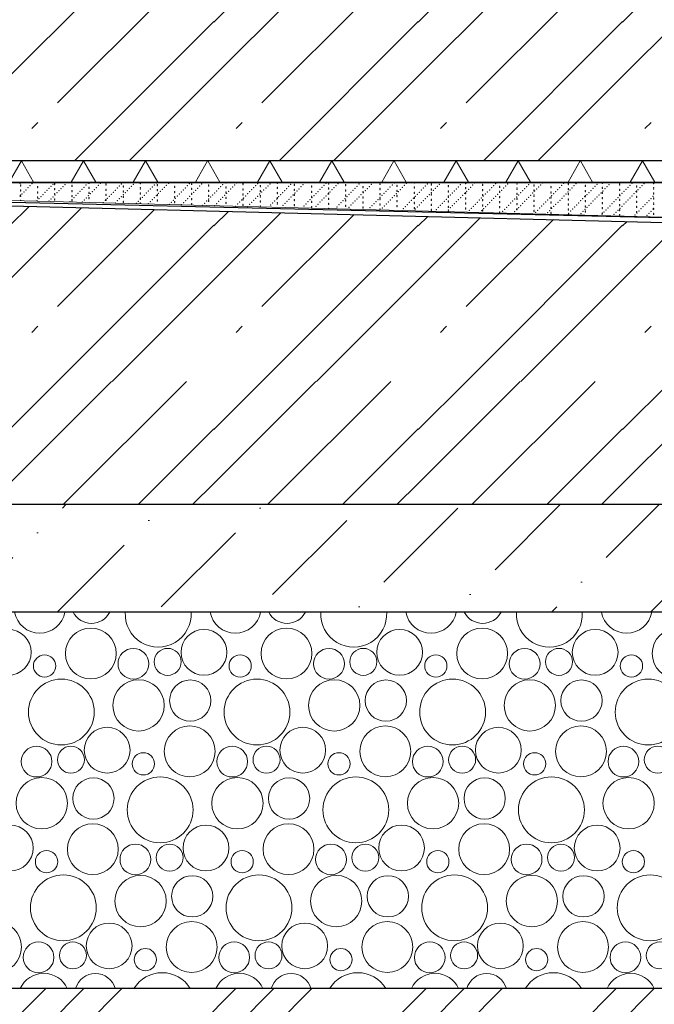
# Model space of a CAD drawing. Header units: millimetres. Extents: x -543656 to -529918, y -2500 to 6290.
# Tile 6 of 58: x -539027 to -538437, y -484 to 431. Entities that reach past the tile are written whole.
import ezdxf

# ---------------------------------------------------------------- set-up
doc = ezdxf.new("R2010")
doc.units = ezdxf.units.MM
doc.header["$MEASUREMENT"] = 0
doc.linetypes.add('Wipeout_Contour', pattern=[1000, 0, -1000])
for name, color, linetype in [('2 - KÓTA NS.2D', 7, 'Continuous'), ('2 - ČÁRA HLAVNÍ.2D', 7, 'Continuous'), ('3 - TERÉN NEZPEVNĚNÝ.3D', 7, 'Continuous'), ('3 - ZÁKLADOVÉ DESKY.3D', 7, 'Continuous'), ('4 - PODLAHY.3D', 7, 'Continuous'), ('Konstrukce – Dělicí čáry vrstev', 7, 'Continuous'), ('Nové_4 - ZDIVO - STĚNY NOSNÉ.3D', 7, 'Continuous'), ('Nové_Výplně - Povrchové', 7, 'Continuous'), ('Výplně - Povrchové', 7, 'Continuous'), ('Výplně – Řezové', 7, 'Continuous')]:
    doc.layers.add(name, color=color, linetype=linetype)
doc.styles.add('GENEROVANÝ_STYL_1', font='Arial.ttf')
doc.linetypes.add('ČÁRA HYDROIZOLACE', pattern='A,0,[2,B ŘEZ B-B´1.Shx,S=3.968254,R=0,X=0,Y=0.0125],-500,0', length=500)
doc.dimstyles.new('GENEROVANÝ_STYL__1', dxfattribs={"dimtxt": 100, "dimasz": 85.5, "dimexe": 0.18, "dimexo": 450, "dimgap": 0, "dimtad": 1, "dimdec": 0, "dimzin": 0, "dimdsep": 46, "dimtxsty": 'GENEROVANÝ_STYL_1', "dimblk": 'ARROWHEAD_6', "dimblk1": 'ARROWHEAD_6', "dimblk2": 'ARROWHEAD_6', "dimcen": 0.09, "dimclrd": 256, "dimclre": 256, "dimclrt": 256, "dimazin": 0, "dimtfac": 1, "dimtdec": 4, "dimtmove": 0, "dimatfit": 3, "dimfxl": 1, "dimtolj": 1, "dimtzin": 0, "dimarcsym": 0})

# ---------------------------------------------------------------- blocks, each defined once
blk = doc.blocks.new('Řez_1', base_point=(-1697940.48, 0))
at = {"color": 254, "linetype": 'Wipeout_Contour', "lineweight": 0, "ltscale": 2684131.923473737}
blk.add_wipeout([(-539644.22, 279.51), (-534954.19, 279.51), (-534944.22, 279.76), (-534944.22, 280.26), (-539644.22, 280.26)], dxfattribs=at).dxf.layer = 'Nové_Výplně - Povrchové'
blk = doc.blocks.new('Řez_2', base_point=(-1697940.48, 0))
at = {"layer": 'Výplně – Řezové', "linetype": 'Continuous', "lineweight": 0, "true_color": 0x000000}
h = blk.add_hatch(dxfattribs=at)
h.set_pattern_fill('TERÉN___PŮVODNÍ', color=18, style=0, pattern_type=2)
h.set_pattern_definition([(45, (-1697940.48, 0), (-88.388348, 88.388348), []), (45, (-1697958.16, 17.68), (-88.388348, 88.388348), []), (45, (-1697975.84, 35.36), (-88.388348, 88.388348), [])])
h.paths.add_polyline_path([(-540544.22, -400), (-542997.71, -400), (-542997.71, -2500), (-531139.61, -2500), (-531139.61, -200), (-532544.22, -200), (-532544.22, -1200), (-533044.22, -1200), (-533044.22, -240), (-534043.03, -240), (-534043.03, -600), (-534643.03, -600), (-534643.03, 0), (-534644.22, 0), (-534644.22, -1060), (-535044.22, -1060), (-535044.22, -469.74), (-539694.22, -469.74), (-539694.22, -1060), (-540544.22, -1060)])
blk = doc.blocks.new('*X4', base_point=(-1697940.48, 0))
at = {"layer": 'Výplně – Řezové', "color": 7, "linetype": 'Continuous', "lineweight": 0}
for p, q in [((-539036.29, 378.83), (-538941.59, 473.53)), ((-538991.62, 353.8), (-538871.89, 473.53)), ((-538846.29, 428.83), (-538801.59, 473.53)), ((-538846.29, 378.83), (-538751.59, 473.53)), ((-538801.62, 353.8), (-538681.89, 473.53)), ((-538656.29, 428.83), (-538611.59, 473.53)), ((-538656.29, 378.83), (-538561.59, 473.53)), ((-538611.62, 353.8), (-538491.89, 473.53)), ((-538466.29, 428.83), (-538421.59, 473.53)), ((-538466.29, 378.83), (-538371.59, 473.53)), ((-538975.72, 300), (-538846.29, 429.43)), ((-538785.72, 300), (-538656.29, 429.43)), ((-538595.72, 300), (-538466.29, 429.43)), ((-538925.12, 300), (-538846.29, 378.83)), ((-538735.12, 300), (-538656.29, 378.83)), ((-538545.12, 300), (-538466.29, 378.83)), ((-539015.54, 329.88), (-539009.91, 335.51)), ((-538825.54, 329.88), (-538819.91, 335.51)), ((-538635.54, 329.88), (-538629.91, 335.51)), ((-538445.54, 329.88), (-538439.91, 335.51))]:
    blk.add_line(p, q, dxfattribs=at)
blk = doc.blocks.new('Řez_3', base_point=(-1697940.48, 0))
at = {"layer": 'Výplně – Řezové', "linetype": 'Continuous', "lineweight": 0, "true_color": 0x000000}
h = blk.add_hatch(dxfattribs=at)
h.set_pattern_fill('IZOLACE_TEPELNÁ_TUHÁ', color=18, style=0, pattern_type=2)
h.set_pattern_definition([(60, (-1697940.485, 0), (-43.3012702, 25), []), (120, (-1697940.485, 0), (43.3012702, 25), [])])
h.paths.add_polyline_path([(-534944.22, 300), (-539644.22, 300), (-539644.22, 280.26), (-534944.22, 280.26)])
at = {"layer": '3 - ZÁKLADOVÉ DESKY.3D', "color": 7, "linetype": 'Continuous', "lineweight": 0}
blk.add_line((-534944.22, 280.26), (-539644.22, 280.26), dxfattribs=at)
at = {"layer": 'Konstrukce – Dělicí čáry vrstev', "color": 7, "linetype": 'Continuous', "lineweight": 30}
blk.add_line((-534944.22, 300), (-539644.22, 300), dxfattribs=at)
at = {"layer": '3 - ZÁKLADOVÉ DESKY.3D', "lineweight": 0}
blk.add_blockref('*X4', (-1697940.48, 0), dxfattribs=at)
blk = doc.blocks.new('*X92', base_point=(-1697940.48, 0))
at = {"layer": 'Výplně – Řezové', "color": 7, "linetype": 'Continuous', "lineweight": 0}
for centre, radius in [((-539037.38, -157.06), 21.28), ((-538960.64, -158.15), 23.65), ((-538855.53, -157.06), 21.28), ((-538778.79, -158.15), 23.65), ((-538673.67, -157.06), 21.28), ((-538596.93, -158.15), 23.65), ((-538491.82, -157.06), 21.28), ((-538415.08, -158.15), 23.65), ((-538921.13, -167.7), 14.29), ((-538889.21, -165.93), 12.54), ((-538739.27, -167.7), 14.29), ((-538707.36, -165.93), 12.54), ((-538557.42, -167.7), 14.29), ((-538525.51, -165.93), 12.54), ((-539003.69, -169.77), 10.34), ((-538821.84, -169.77), 10.34), ((-538639.99, -169.77), 10.34), ((-538458.13, -169.77), 10.34), ((-538988.08, -212.6), 30.61), ((-538916.3, -206.37), 23.85), ((-538868.28, -201.96), 19.18), ((-538806.22, -212.6), 30.61), ((-538734.44, -206.37), 23.85), ((-538686.43, -201.96), 19.18), ((-538624.37, -212.6), 30.61), ((-538552.59, -206.37), 23.85), ((-538504.57, -201.96), 19.18), ((-538442.52, -212.6), 30.61), ((-538945.53, -248.06), 21.28), ((-538868.79, -249.15), 23.65), ((-538763.67, -248.06), 21.28), ((-538686.93, -249.15), 23.65), ((-538581.82, -248.06), 21.28), ((-538505.08, -249.15), 23.65), ((-539011.13, -258.7), 14.29), ((-538979.21, -256.93), 12.54), ((-538829.27, -258.7), 14.29), ((-538797.36, -256.93), 12.54), ((-538647.42, -258.7), 14.29), ((-538615.51, -256.93), 12.54), ((-538465.57, -258.7), 14.29), ((-538433.65, -256.93), 12.54), ((-538911.84, -260.77), 10.34), ((-538729.99, -260.77), 10.34), ((-538548.13, -260.77), 10.34), ((-539006.3, -297.37), 23.85), ((-538958.28, -292.96), 19.18), ((-538896.22, -303.6), 30.61), ((-538824.44, -297.37), 23.85), ((-538776.43, -292.96), 19.18), ((-538714.37, -303.6), 30.61), ((-538642.59, -297.37), 23.85), ((-538594.57, -292.96), 19.18), ((-538532.52, -303.6), 30.61), ((-538460.73, -297.37), 23.85), ((-539035.53, -339.06), 21.28), ((-538958.79, -340.14), 23.65), ((-538853.67, -339.06), 21.28), ((-538776.93, -340.14), 23.65), ((-538671.82, -339.06), 21.28), ((-538595.08, -340.14), 23.65), ((-538489.97, -339.06), 21.28), ((-538919.27, -349.7), 14.29), ((-538887.36, -347.93), 12.54), ((-538737.42, -349.7), 14.29), ((-538705.51, -347.93), 12.54), ((-538555.57, -349.7), 14.29), ((-538523.65, -347.93), 12.54), ((-539001.84, -351.77), 10.34), ((-538819.99, -351.77), 10.34), ((-538638.13, -351.77), 10.34), ((-538456.28, -351.77), 10.34), ((-538986.22, -394.6), 30.61), ((-538914.44, -388.37), 23.85), ((-538866.43, -383.96), 19.18), ((-538804.37, -394.6), 30.61), ((-538732.59, -388.37), 23.85), ((-538684.57, -383.96), 19.18), ((-538622.52, -394.6), 30.61), ((-538550.73, -388.37), 23.85), ((-538502.72, -383.96), 19.18), ((-538440.66, -394.6), 30.61), ((-539048.79, -431.14), 23.65), ((-538943.67, -430.06), 21.28), ((-538866.93, -431.14), 23.65), ((-538761.82, -430.06), 21.28), ((-538685.08, -431.14), 23.65), ((-538579.97, -430.06), 21.28), ((-538503.23, -431.14), 23.65), ((-539009.27, -440.7), 14.29), ((-538977.36, -438.92), 12.54), ((-538827.42, -440.7), 14.29), ((-538795.51, -438.92), 12.54), ((-538645.57, -440.7), 14.29), ((-538613.65, -438.92), 12.54), ((-538463.71, -440.7), 14.29), ((-538431.8, -438.92), 12.54), ((-538909.99, -442.77), 10.34), ((-538728.13, -442.77), 10.34), ((-538546.28, -442.77), 10.34)]:
    blk.add_circle(centre, radius, dxfattribs=at)
for centre, radius, start, end in [((-539008.15, -115.38), 23.85, 190.55311, 349.44689), ((-538960.13, -110.97), 19.18, 207.23914, 332.76086), ((-538898.08, -121.6), 30.61, 176.51564, 3.48436), ((-538826.3, -115.38), 23.85, 190.55311, 349.44689), ((-538778.28, -110.97), 19.18, 207.23914, 332.76086), ((-538716.22, -121.6), 30.61, 176.51564, 3.48436), ((-538644.44, -115.38), 23.85, 190.55311, 349.44689), ((-538596.43, -110.97), 19.18, 207.23914, 332.76086), ((-538534.37, -121.6), 30.61, 176.51564, 3.48436), ((-538462.59, -115.38), 23.85, 190.55311, 349.44689), ((-539004.44, -479.37), 23.85, 23.79487, 156.20513), ((-538956.43, -474.96), 19.18, 15.77816, 164.22184), ((-538894.37, -485.6), 30.61, 31.1948, 148.8052), ((-538822.59, -479.37), 23.85, 23.79487, 156.20513), ((-538774.57, -474.96), 19.18, 15.77816, 164.22184), ((-538712.52, -485.6), 30.61, 31.1948, 148.8052), ((-538640.73, -479.37), 23.85, 23.79487, 156.20513), ((-538592.72, -474.96), 19.18, 15.77816, 164.22184), ((-538530.66, -485.6), 30.61, 31.1948, 148.8052), ((-538458.88, -479.37), 23.85, 23.79487, 156.20513)]:
    blk.add_arc(centre, radius, start, end, dxfattribs=at)
blk = doc.blocks.new('*X93', base_point=(-1697940.48, 0))
at = {"layer": 'Výplně – Řezové', "color": 7, "linetype": 'Continuous', "lineweight": 0}
for p, q in [((-539036.29, 239.43), (-539018.08, 257.64)), ((-539036.29, 189.43), (-538969.31, 256.41)), ((-538991.62, 164.4), (-538901.34, 254.69)), ((-538846.29, 239.43), (-538832.77, 252.95)), ((-538846.29, 189.43), (-538784.01, 251.72)), ((-538801.62, 164.4), (-538716.03, 250)), ((-538656.29, 239.43), (-538647.46, 248.26)), ((-538991.59, 94.73), (-538846.29, 240.03)), ((-538801.59, 94.73), (-538656.29, 240.03)), ((-538656.29, 189.43), (-538598.7, 247.03)), ((-538611.62, 164.4), (-538530.72, 245.3)), ((-538611.59, 94.73), (-538466.29, 240.03)), ((-538466.29, 239.43), (-538462.15, 243.57)), ((-538466.29, 189.43), (-538413.39, 242.33)), ((-538940.99, 94.73), (-538846.29, 189.43)), ((-538750.99, 94.73), (-538656.29, 189.43)), ((-538560.99, 94.73), (-538466.29, 189.43)), ((-539015.54, 140.48), (-539009.91, 146.11)), ((-538825.54, 140.48), (-538819.91, 146.11)), ((-538635.54, 140.48), (-538629.91, 146.11)), ((-538445.54, 140.48), (-538439.91, 146.11)), ((-539036.29, 50.03), (-538991.59, 94.73)), ((-539036.29, 0.03), (-538941.59, 94.73)), ((-538986.37, -19.74), (-538871.89, 94.73)), ((-538846.29, 50.03), (-538801.59, 94.73)), ((-538846.29, 0.03), (-538751.59, 94.73)), ((-538796.37, -19.74), (-538681.89, 94.73)), ((-538656.29, 50.03), (-538611.59, 94.73)), ((-538656.29, 0.03), (-538561.59, 94.73)), ((-538606.37, -19.74), (-538491.89, 94.73)), ((-538466.29, 50.03), (-538421.59, 94.73)), ((-538466.29, 0.03), (-538371.59, 94.73)), ((-538916.67, -19.74), (-538846.29, 50.63)), ((-538726.67, -19.74), (-538656.29, 50.63)), ((-538536.67, -19.74), (-538466.29, 50.63)), ((-538866.07, -19.74), (-538846.29, 0.03)), ((-538676.07, -19.74), (-538656.29, 0.03)), ((-538486.07, -19.74), (-538466.29, 0.03))]:
    blk.add_line(p, q, dxfattribs=at)
blk = doc.blocks.new('Řez_60', base_point=(-1697940.48, 0))
at = {"layer": 'Výplně – Řezové', "linetype": 'Continuous', "lineweight": 0, "true_color": 0x000000}
h = blk.add_hatch(dxfattribs=at)
h.set_pattern_fill('BETON_PROSTÝ__16_20', color=18, style=0, pattern_type=2)
h.set_pattern_definition([(45, (-1697940.48, 0), (-91.923878, 91.923878), [97.499996, -32.499999, 0, -32.499999]), (45, (-1697929, 103.41), (-91.923878, 91.923878), [97.499996, -32.499999, 0, -32.499999])])
h.paths.add_polyline_path([(-539694.22, -119.74), (-535044.22, -119.74), (-535044.22, -19.74), (-539694.22, -19.74)])
at = {"layer": 'Konstrukce – Dělicí čáry vrstev', "color": 7, "linetype": 'Continuous', "lineweight": 30}
for p, q in [((-539644.22, 273.49), (-538098.81, 234.37)), ((-535044.22, -19.74), (-539694.22, -19.74)), ((-535044.22, -119.74), (-539694.22, -119.74)), ((-535044.22, -469.74), (-539694.22, -469.74))]:
    blk.add_line(p, q, dxfattribs=at)
at = {"layer": '3 - ZÁKLADOVÉ DESKY.3D', "lineweight": 0}
for name in ['*X93', '*X92']:
    blk.add_blockref(name, (-1697940.48, 0), dxfattribs=at)
blk = doc.blocks.new('Řez_63', base_point=(-1697940.48, 0))
at = {"color": 254, "linetype": 'Wipeout_Contour', "lineweight": 0, "ltscale": 5372811.613652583}
blk.add_wipeout([(-534954.19, 279.51), (-539644.22, 279.51), (-539644.22, 278.49), (-538098.68, 239.37), (-538098.68, 239.29), (-536539.76, 239.29), (-536539.76, 239.37), (-536513.91, 240.02), (-536475.08, 241.01), (-536302.49, 245.38)], dxfattribs=at).dxf.layer = 'Výplně - Povrchové'
at = {"layer": '4 - PODLAHY.3D', "color": 181, "linetype": 'Continuous', "lineweight": 30, "true_color": 0x9e3eff}
blk.add_line((-534954.19, 279.51), (-539644.22, 279.51), dxfattribs=at)
at = {"layer": '4 - PODLAHY.3D', "color": 7, "linetype": 'Continuous', "lineweight": 0}
for p in [(-539026.62, 279.03), (-539026, 277.58), (-539026, 276.62), (-539019.06, 274.89), (-539017.19, 276.81), (-539015.33, 278.72), (-539010.09, 275.83), (-539010.09, 274.88), (-538997.7, 276.27), (-538995.83, 278.19), (-538994.18, 278.84), (-538994.18, 277.89), (-538986.41, 275.96), (-538984.55, 277.88), (-538978.27, 277.1), (-538978.27, 276.15), (-538966.92, 275.43), (-538965.05, 277.35), (-538963.19, 279.26), (-538962.36, 279.16), (-538962.36, 275.36), (-538955.63, 275.12), (-538953.77, 277.04), (-538951.9, 278.95), (-538946.45, 278.37), (-538946.45, 277.42), (-538934.27, 276.5), (-538932.4, 278.42), (-538930.54, 276.62), (-538930.54, 275.67), (-538922.98, 276.19), (-538921.12, 278.11), (-538914.63, 278.69), (-538914.63, 274.88), (-538903.49, 275.66), (-538901.62, 277.58), (-538899.76, 279.49), (-538898.72, 277.89), (-538898.72, 276.94), (-538892.2, 275.35), (-538890.34, 277.27), (-538888.47, 279.18), (-538882.81, 276.15), (-538882.81, 275.2), (-538872.71, 274.82), (-538870.84, 276.73), (-538868.98, 278.65), (-538866.9, 279.16), (-538866.9, 278.21), (-538859.55, 276.42), (-538857.69, 278.34), (-538850.99, 277.42), (-538850.99, 276.47), (-538840.06, 275.89), (-538838.19, 277.81), (-538835.08, 279.48), (-538835.08, 275.67), (-538835.08, 274.72), (-538828.77, 275.58), (-538826.91, 277.5), (-538825.04, 279.41), (-538819.17, 278.69), (-538819.17, 277.73), (-538809.28, 275.05), (-538807.41, 276.96), (-538805.55, 278.88), (-538803.26, 276.94), (-538803.26, 275.99), (-538797.99, 274.74), (-538796.13, 276.65), (-538794.26, 278.57), (-538787.35, 279), (-538787.35, 275.2), (-538776.63, 276.12), (-538774.76, 278.04), (-538771.44, 278.21), (-538771.44, 277.26), (-538765.34, 275.81), (-538763.48, 277.73), (-538755.53, 276.47), (-538755.53, 275.51), (-538745.85, 275.28), (-538743.98, 277.19), (-538742.12, 279.11), (-538739.62, 279.48), (-538739.62, 278.53), (-538739.62, 274.72), (-538734.56, 274.97), (-538732.7, 276.88), (-538730.83, 278.8), (-538723.71, 277.73), (-538723.71, 276.78), (-538713.2, 276.35), (-538711.34, 278.27), (-538707.8, 275.99), (-538707.8, 275.04), (-538701.91, 276.04), (-538700.05, 277.96), (-538691.89, 279), (-538691.89, 278.05), (-538682.42, 275.51), (-538680.55, 277.42), (-538678.69, 279.34), (-538675.99, 277.26), (-538675.99, 276.31), (-538671.13, 275.2), (-538669.27, 277.11), (-538667.4, 279.03), (-538660.08, 279.32), (-538660.08, 275.51), (-538649.77, 276.58), (-538647.91, 278.5), (-538644.17, 278.53), (-538644.17, 277.58), (-538638.48, 276.27), (-538636.62, 278.19), (-538628.26, 276.78), (-538628.26, 275.83), (-538618.99, 275.74), (-538617.12, 277.65), (-538612.35, 278.84), (-538612.35, 275.04), (-538607.7, 275.43), (-538605.84, 277.34), (-538603.97, 279.26), (-538596.44, 278.05), (-538596.44, 277.1), (-538588.21, 274.89), (-538586.34, 276.81), (-538584.48, 278.73), (-538580.53, 276.31), (-538580.53, 275.36), (-538575.06, 276.5), (-538573.19, 278.42), (-538564.62, 279.32), (-538564.62, 278.37), (-538555.56, 275.97), (-538553.69, 277.88), (-538548.71, 277.58), (-538548.71, 276.62), (-538544.27, 275.66), (-538542.41, 277.57), (-538540.54, 279.49), (-538532.8, 275.83), (-538532.8, 274.88), (-538524.78, 275.12), (-538522.91, 277.04), (-538521.05, 278.96), (-538516.89, 278.84), (-538516.89, 277.89), (-538513.49, 274.82), (-538511.63, 276.73), (-538509.76, 278.65), (-538500.98, 277.1), (-538500.98, 276.15), (-538492.13, 276.2), (-538490.27, 278.11), (-538485.07, 279.16), (-538485.07, 275.36), (-538480.84, 275.89), (-538478.98, 277.8), (-538469.16, 278.37), (-538469.16, 277.42), (-538461.35, 275.35), (-538459.48, 277.27), (-538457.62, 279.19), (-538453.25, 276.62), (-538453.25, 275.67), (-538450.06, 275.05), (-538448.2, 276.96), (-538446.33, 278.88), (-538437.34, 278.69), (-538437.34, 274.88), (-539026.52, 267.23), (-539026, 272.82), (-539026, 271.87), (-539026, 268.06), (-539026, 267.11), (-539024.66, 269.14), (-539022.79, 271.06), (-539020.93, 272.98), (-539010.09, 271.07), (-539010.09, 270.12), (-539010.09, 266.32), (-539007.03, 266.69), (-539005.16, 268.61), (-539003.3, 270.53), (-539001.43, 272.44), (-538999.57, 274.36), (-538995.74, 266.39), (-538994.18, 274.09), (-538994.18, 273.14), (-538994.18, 269.33), (-538994.18, 268.38), (-538993.88, 268.3), (-538992.01, 270.22), (-538990.14, 272.13), (-538988.28, 274.05), (-538978.27, 272.34), (-538978.27, 271.39), (-538978.27, 267.59), (-538978.27, 266.64), (-538976.25, 265.85), (-538974.38, 267.77), (-538972.51, 269.68), (-538970.65, 271.6), (-538968.78, 273.51), (-538964.96, 265.54), (-538963.09, 267.46), (-538962.36, 274.4), (-538962.36, 270.6), (-538962.36, 269.65), (-538962.36, 265.84), (-538961.23, 269.37), (-538959.36, 271.29), (-538957.5, 273.21), (-538946.45, 273.61), (-538946.45, 272.66), (-538946.45, 268.85), (-538946.45, 267.9), (-538943.6, 266.92), (-538941.73, 268.84), (-538939.87, 270.76), (-538938, 272.67), (-538936.14, 274.59), (-538932.31, 266.62), (-538930.54, 271.87), (-538930.54, 270.92), (-538930.54, 267.11), (-538930.54, 266.16), (-538930.45, 268.53), (-538928.58, 270.45), (-538926.71, 272.36), (-538924.85, 274.28), (-538914.63, 273.93), (-538914.63, 270.12), (-538914.63, 269.17), (-538912.82, 266.08), (-538910.95, 268), (-538909.09, 269.91), (-538907.22, 271.83), (-538905.35, 273.74), (-538901.53, 265.77), (-538899.66, 267.69), (-538898.72, 273.14), (-538898.72, 272.18), (-538898.72, 268.38), (-538898.72, 267.43), (-538897.8, 269.6), (-538895.93, 271.52), (-538894.07, 273.44), (-538882.81, 271.39), (-538882.81, 270.44), (-538882.81, 266.64), (-538882.81, 265.68), (-538880.17, 267.15), (-538878.3, 269.07), (-538876.44, 270.99), (-538874.57, 272.9), (-538868.88, 266.85), (-538867.02, 268.76), (-538866.9, 274.4), (-538866.9, 273.45), (-538866.9, 269.65), (-538866.9, 268.7), (-538865.15, 270.68), (-538863.29, 272.59), (-538861.42, 274.51), (-538850.99, 272.66), (-538850.99, 271.71), (-538850.99, 267.9), (-538850.99, 266.95), (-538849.39, 266.31), (-538847.52, 268.23), (-538845.66, 270.14), (-538843.79, 272.06), (-538841.92, 273.97), (-538838.1, 266), (-538836.24, 267.92), (-538835.08, 270.92), (-538835.08, 269.96), (-538835.08, 266.16), (-538834.37, 269.83), (-538832.5, 271.75), (-538830.64, 273.67), (-538819.17, 273.93), (-538819.17, 272.98), (-538819.17, 269.17), (-538819.17, 268.22), (-538816.74, 267.38), (-538814.87, 269.3), (-538813.01, 271.22), (-538811.14, 273.13), (-538805.45, 267.08), (-538803.59, 268.99), (-538803.26, 272.18), (-538803.26, 271.23), (-538803.26, 267.43), (-538803.26, 266.48), (-538801.72, 270.91), (-538799.86, 272.82), (-538787.35, 274.25), (-538787.35, 270.44), (-538787.35, 269.49), (-538787.35, 265.68), (-538785.96, 266.54), (-538784.09, 268.46), (-538782.23, 270.37), (-538780.36, 272.29), (-538778.5, 274.2), (-538774.67, 266.23), (-538772.81, 268.15), (-538771.44, 273.45), (-538771.44, 272.5), (-538771.44, 268.7), (-538771.44, 267.75), (-538770.94, 270.06), (-538769.07, 271.98), (-538767.21, 273.9), (-538755.53, 271.71), (-538755.53, 270.76), (-538755.53, 266.95), (-538755.53, 266), (-538755.18, 265.7), (-538753.31, 267.61), (-538751.45, 269.53), (-538749.58, 271.45), (-538747.71, 273.36), (-538742.02, 267.31), (-538740.16, 269.22), (-538739.62, 273.77), (-538739.62, 269.96), (-538739.62, 269.01), (-538738.29, 271.14), (-538736.43, 273.05), (-538723.71, 272.98), (-538723.71, 272.03), (-538723.71, 268.22), (-538723.71, 267.27), (-538722.53, 266.77), (-538720.66, 268.69), (-538718.8, 270.6), (-538716.93, 272.52), (-538715.07, 274.43), (-538711.24, 266.46), (-538709.38, 268.38), (-538707.8, 271.23), (-538707.8, 270.28), (-538707.8, 266.48), (-538707.8, 265.53), (-538707.51, 270.29), (-538705.65, 272.21), (-538703.78, 274.13), (-538691.89, 274.25), (-538691.89, 273.29), (-538691.89, 269.49), (-538691.89, 268.54), (-538691.75, 265.93), (-538689.88, 267.84), (-538688.02, 269.76), (-538686.15, 271.68), (-538684.28, 273.59), (-538680.46, 265.62), (-538678.59, 267.54), (-538676.73, 269.45), (-538675.99, 272.5), (-538675.99, 271.55), (-538675.99, 267.75), (-538675.99, 266.79), (-538674.86, 271.37), (-538673, 273.28), (-538660.08, 274.56), (-538660.08, 270.76), (-538660.08, 269.81), (-538660.08, 266), (-538659.1, 267), (-538657.23, 268.92), (-538655.37, 270.83), (-538653.5, 272.75), (-538651.64, 274.66), (-538647.81, 266.69), (-538645.95, 268.61), (-538644.17, 273.77), (-538644.17, 272.82), (-538644.17, 269.01), (-538644.17, 268.06), (-538644.08, 270.52), (-538642.22, 272.44), (-538640.35, 274.36), (-538628.32, 266.16), (-538628.26, 272.03), (-538628.26, 271.07), (-538628.26, 267.27), (-538628.26, 266.32), (-538626.45, 268.07), (-538624.59, 269.99), (-538622.72, 271.91), (-538620.86, 273.82), (-538617.03, 265.85), (-538615.17, 267.77), (-538613.3, 269.68), (-538612.35, 274.09), (-538612.35, 270.28), (-538612.35, 269.33), (-538612.35, 265.53), (-538611.43, 271.6), (-538609.57, 273.51), (-538596.44, 273.29), (-538596.44, 272.34), (-538596.44, 268.54), (-538596.44, 267.59), (-538595.67, 267.23), (-538593.8, 269.15), (-538591.94, 271.06), (-538590.07, 272.98), (-538584.38, 266.92), (-538582.52, 268.84), (-538580.65, 270.75), (-538580.53, 271.55), (-538580.53, 270.6), (-538580.53, 266.79), (-538580.53, 265.84), (-538578.79, 272.67), (-538576.92, 274.59), (-538564.89, 266.39), (-538564.62, 274.56), (-538564.62, 273.61), (-538564.62, 269.81), (-538564.62, 268.85), (-538563.02, 268.3), (-538561.16, 270.22), (-538559.29, 272.14), (-538557.43, 274.05), (-538553.6, 266.08), (-538551.74, 268), (-538549.87, 269.91), (-538548.71, 272.82), (-538548.71, 271.87), (-538548.71, 268.06), (-538548.71, 267.11), (-538548, 271.83), (-538546.14, 273.74), (-538534.11, 265.55), (-538532.8, 271.07), (-538532.8, 270.12), (-538532.8, 266.32), (-538532.24, 267.46), (-538530.38, 269.38), (-538528.51, 271.29), (-538526.64, 273.21), (-538520.95, 267.15), (-538519.09, 269.07), (-538517.22, 270.98), (-538516.89, 274.09), (-538516.89, 273.14), (-538516.89, 269.33), (-538516.89, 268.38), (-538515.36, 272.9), (-538501.46, 266.62), (-538500.98, 272.34), (-538500.98, 271.39), (-538500.98, 267.59), (-538500.98, 266.64), (-538499.59, 268.53), (-538497.73, 270.45), (-538495.86, 272.37), (-538494, 274.28), (-538490.17, 266.31), (-538488.31, 268.23), (-538486.44, 270.14), (-538485.07, 274.4), (-538485.07, 270.6), (-538485.07, 269.65), (-538485.07, 265.84), (-538484.58, 272.06), (-538482.71, 273.97), (-538470.68, 265.78), (-538469.16, 273.61), (-538469.16, 272.66), (-538469.16, 268.85), (-538469.16, 267.9), (-538468.81, 267.69), (-538466.95, 269.61), (-538465.08, 271.52), (-538463.21, 273.44), (-538457.53, 267.38), (-538455.66, 269.3), (-538453.79, 271.21), (-538453.25, 271.87), (-538453.25, 270.92), (-538453.25, 267.11), (-538453.25, 266.16), (-538451.93, 273.13), (-538438.03, 266.85), (-538437.34, 273.93), (-538437.34, 270.12), (-538437.34, 269.17), (-539026, 263.31), (-539010.76, 262.86), (-539010.09, 265.37), (-539008.89, 264.78), (-538999.47, 262.55), (-538997.61, 264.47), (-538994.18, 264.57), (-538994.18, 263.62), (-538979.98, 262.02), (-538978.27, 262.83), (-538978.27, 261.88), (-538978.11, 263.94), (-538968.69, 261.71), (-538966.82, 263.63), (-538962.36, 264.89), (-538949.2, 261.18), (-538947.33, 263.09), (-538946.45, 264.1), (-538946.45, 263.15), (-538945.46, 265.01), (-538937.91, 260.87), (-538936.04, 262.78), (-538934.18, 264.7), (-538930.54, 262.35), (-538930.54, 261.4), (-538918.41, 260.33), (-538916.55, 262.25), (-538914.68, 264.17), (-538914.63, 265.37), (-538914.63, 264.42), (-538914.63, 260.61), (-538907.13, 260.03), (-538905.26, 261.94), (-538903.4, 263.86), (-538898.72, 263.62), (-538898.72, 262.67), (-538887.63, 259.49), (-538885.77, 261.41), (-538883.9, 263.32), (-538882.81, 261.88), (-538882.81, 260.93), (-538882.03, 265.24), (-538876.34, 259.18), (-538874.48, 261.1), (-538872.61, 263.01), (-538870.75, 264.93), (-538866.9, 264.89), (-538866.9, 263.94), (-538866.9, 260.13), (-538866.9, 259.18), (-538856.85, 258.65), (-538854.98, 260.56), (-538853.12, 262.48), (-538851.25, 264.4), (-538850.99, 263.15), (-538850.99, 262.2), (-538845.56, 258.34), (-538843.7, 260.26), (-538841.83, 262.17), (-538839.97, 264.09), (-538835.08, 265.21), (-538835.08, 261.4), (-538835.08, 260.45), (-538826.07, 257.81), (-538824.2, 259.72), (-538822.34, 261.64), (-538820.47, 263.55), (-538819.17, 264.42), (-538819.17, 263.46), (-538819.17, 259.66), (-538819.17, 258.71), (-538818.61, 265.47), (-538814.78, 257.5), (-538812.92, 259.41), (-538811.05, 261.33), (-538809.18, 263.24), (-538807.32, 265.16), (-538803.26, 262.67), (-538803.26, 261.72), (-538803.26, 257.91), (-538793.42, 258.88), (-538791.55, 260.79), (-538789.69, 262.71), (-538787.82, 264.63), (-538787.35, 264.73), (-538787.35, 260.93), (-538787.35, 259.98), (-538782.13, 258.57), (-538780.27, 260.49), (-538778.4, 262.4), (-538776.54, 264.32), (-538771.44, 263.94), (-538771.44, 262.99), (-538771.44, 259.18), (-538771.44, 258.23), (-538762.64, 258.04), (-538760.77, 259.95), (-538758.91, 261.87), (-538757.04, 263.78), (-538755.53, 262.2), (-538755.53, 261.24), (-538755.53, 257.44), (-538755.53, 256.49), (-538751.35, 257.73), (-538749.49, 259.64), (-538747.62, 261.56), (-538745.76, 263.47), (-538743.89, 265.39), (-538739.62, 265.21), (-538739.62, 264.26), (-538739.62, 260.45), (-538739.62, 259.5), (-538731.86, 257.19), (-538729.99, 259.11), (-538728.13, 261.02), (-538726.26, 262.94), (-538724.39, 264.86), (-538723.71, 263.46), (-538723.71, 262.51), (-538723.71, 258.71), (-538723.71, 257.76), (-538720.57, 256.88), (-538718.7, 258.8), (-538716.84, 260.72), (-538714.97, 262.63), (-538713.11, 264.55), (-538707.8, 261.72), (-538707.8, 260.77), (-538707.8, 256.96), (-538699.21, 258.27), (-538697.34, 260.18), (-538695.48, 262.1), (-538693.61, 264.01), (-538691.89, 264.73), (-538691.89, 263.78), (-538691.89, 259.98), (-538691.89, 259.02), (-538687.92, 257.96), (-538686.06, 259.87), (-538684.19, 261.79), (-538682.33, 263.7), (-538675.99, 262.99), (-538675.99, 262.04), (-538675.99, 258.23), (-538675.99, 257.28), (-538668.43, 257.42), (-538666.56, 259.34), (-538664.7, 261.25), (-538662.83, 263.17), (-538660.97, 265.09), (-538660.08, 265.05), (-538660.08, 261.24), (-538660.08, 260.29), (-538660.08, 256.49), (-538657.14, 257.11), (-538655.28, 259.03), (-538653.41, 260.95), (-538651.54, 262.86), (-538649.68, 264.78), (-538644.17, 264.26), (-538644.17, 263.31), (-538644.17, 259.5), (-538644.17, 258.55), (-538637.65, 256.58), (-538635.78, 258.5), (-538633.91, 260.41), (-538632.05, 262.33), (-538630.18, 264.24), (-538628.26, 262.51), (-538628.26, 261.56), (-538628.26, 257.76), (-538628.26, 256.8), (-538624.49, 258.19), (-538622.63, 260.1), (-538620.76, 262.02), (-538618.9, 263.93), (-538612.35, 264.57), (-538612.35, 260.77), (-538612.35, 259.82), (-538605, 257.65), (-538603.13, 259.57), (-538601.27, 261.48), (-538599.4, 263.4), (-538597.54, 265.32), (-538596.44, 263.78), (-538596.44, 262.83), (-538596.44, 259.02), (-538596.44, 258.07), (-538593.71, 257.34), (-538591.85, 259.26), (-538589.98, 261.18), (-538588.11, 263.09), (-538586.25, 265.01), (-538580.53, 262.04), (-538580.53, 261.09), (-538580.53, 257.28), (-538574.22, 256.81), (-538572.35, 258.73), (-538570.49, 260.64), (-538568.62, 262.56), (-538566.75, 264.47), (-538564.62, 265.05), (-538564.62, 264.1), (-538564.62, 260.29), (-538564.62, 259.34), (-538562.93, 256.5), (-538561.06, 258.42), (-538559.2, 260.33), (-538557.33, 262.25), (-538555.47, 264.16), (-538548.71, 263.31), (-538548.71, 262.35), (-538548.71, 258.55), (-538548.71, 257.6), (-538541.57, 257.88), (-538539.7, 259.8), (-538537.84, 261.71), (-538535.97, 263.63), (-538532.8, 265.37), (-538532.8, 261.56), (-538532.8, 260.61), (-538532.8, 256.8), (-538530.28, 257.57), (-538528.42, 259.49), (-538526.55, 261.41), (-538524.69, 263.32), (-538522.82, 265.24), (-538516.89, 264.57), (-538516.89, 263.62), (-538516.89, 259.82), (-538516.89, 258.87), (-538510.79, 257.04), (-538508.92, 258.96), (-538507.06, 260.87), (-538505.19, 262.79), (-538503.32, 264.7), (-538500.98, 262.83), (-538500.98, 261.88), (-538500.98, 258.07), (-538500.98, 257.12), (-538499.5, 256.73), (-538497.64, 258.65), (-538495.77, 260.56), (-538493.9, 262.48), (-538492.04, 264.39), (-538485.07, 264.89), (-538485.07, 261.09), (-538485.07, 260.13), (-538478.14, 258.11), (-538476.27, 260.03), (-538474.41, 261.94), (-538472.54, 263.86), (-538469.16, 264.1), (-538469.16, 263.15), (-538469.16, 259.34), (-538469.16, 258.39), (-538466.85, 257.8), (-538464.99, 259.72), (-538463.12, 261.64), (-538461.26, 263.55), (-538459.39, 265.47), (-538453.25, 262.35), (-538453.25, 261.4), (-538453.25, 257.6), (-538453.25, 256.65), (-538447.36, 257.27), (-538445.49, 259.19), (-538443.63, 261.1), (-538441.76, 263.02), (-538439.9, 264.93), (-538437.34, 265.37), (-538437.34, 264.42), (-538437.34, 260.61), (-538437.34, 259.66), (-538739.62, 255.7), (-538707.8, 256.01), (-538701.08, 256.35), (-538691.89, 255.22), (-538689.79, 256.04), (-538670.29, 255.51), (-538660.08, 255.54), (-538659.01, 255.2), (-538644.17, 254.74), (-538644.17, 253.79), (-538639.51, 254.66), (-538628.26, 253), (-538628.22, 254.36), (-538626.36, 256.27), (-538612.35, 256.01), (-538612.35, 255.06), (-538608.73, 253.82), (-538606.86, 255.74), (-538597.44, 253.51), (-538596.44, 254.27), (-538596.44, 253.32), (-538595.58, 255.43), (-538580.53, 256.33), (-538580.53, 252.52), (-538580.53, 251.57), (-538577.95, 252.98), (-538576.08, 254.89), (-538566.66, 252.67), (-538564.8, 254.59), (-538564.62, 255.54), (-538564.62, 254.59), (-538548.71, 253.79), (-538548.71, 252.84), (-538547.17, 252.14), (-538545.3, 254.05), (-538543.43, 255.97), (-538535.88, 251.83), (-538534.01, 253.74), (-538532.8, 255.85), (-538532.8, 252.05), (-538532.8, 251.1), (-538532.15, 255.66), (-538516.89, 255.06), (-538516.89, 254.11), (-538516.89, 250.3), (-538516.38, 251.29), (-538514.52, 253.21), (-538512.65, 255.12), (-538505.1, 250.98), (-538503.23, 252.9), (-538501.37, 254.82), (-538500.98, 253.32), (-538500.98, 252.37), (-538485.6, 250.45), (-538485.07, 256.33), (-538485.07, 255.38), (-538485.07, 251.57), (-538485.07, 250.62), (-538483.74, 252.37), (-538481.87, 254.28), (-538480.01, 256.2), (-538474.32, 250.14), (-538472.45, 252.06), (-538470.58, 253.97), (-538469.16, 254.59), (-538469.16, 253.63), (-538469.16, 249.83), (-538469.16, 248.88), (-538468.72, 255.89), (-538454.82, 249.61), (-538453.25, 252.84), (-538453.25, 251.89), (-538452.96, 251.52), (-538451.09, 253.44), (-538449.22, 255.35), (-538443.53, 249.3), (-538441.67, 251.21), (-538439.8, 253.13), (-538437.94, 255.05), (-538437.34, 255.85), (-538437.34, 254.9), (-538437.34, 251.1), (-538437.34, 250.15)]:
    blk.add_point(p, dxfattribs=at)
blk = doc.blocks.new('Řez_64', base_point=(-1697940.48, 0))
at = {"layer": '4 - PODLAHY.3D', "color": 181, "linetype": 'Continuous', "lineweight": 15, "true_color": 0x9e3eff}
blk.add_line((-539694.22, 279.76), (-538098.68, 239.37), dxfattribs=at)
blk = doc.blocks.new('*D198', base_point=(-1697940.48, 0))
at = {"layer": '2 - KÓTA NS.2D', "color": 96, "linetype": 'Continuous', "lineweight": 15, "true_color": 0x007d00}
for p, q in [((-536799.45, 545), (-536709.45, 455)), ((-536799.45, 345), (-536709.45, 255))]:
    blk.add_line(p, q, dxfattribs=at)
at = {"layer": '2 - KÓTA NS.2D', "color": 96, "linetype": 'Continuous', "lineweight": 0, "true_color": 0x007d00}
for p, q in [((-536670.08, 500), (-537204.45, 500)), ((-536754.45, 300), (-536754.45, 500))]:
    blk.add_line(p, q, dxfattribs=at)
blk = doc.blocks.new('ARROWHEAD_6')
at = {"color": 0, "linetype": 'Continuous', "lineweight": 0}
for p, q in [((-0.5, -0.5), (0.5, 0.5)), ((0, 0), (-1, 0))]:
    blk.add_line(p, q, dxfattribs=at)

msp = doc.modelspace()

# ---------------------------------------------------------------- block references
at = {"layer": '3 - TERÉN NEZPEVNĚNÝ.3D', "lineweight": 0}
msp.add_blockref('Řez_2', (-1697940.48, 0), dxfattribs=at)
at = {"layer": 'Nové_4 - ZDIVO - STĚNY NOSNÉ.3D', "lineweight": 0}
msp.add_blockref('Řez_1', (-1697940.48, 0), dxfattribs=at)

# ---------------------------------------------------------------- next in the draw order: block references
at = {"layer": '3 - ZÁKLADOVÉ DESKY.3D', "lineweight": 0}
for name in ['Řez_3', 'Řez_60']:
    msp.add_blockref(name, (-1697940.48, 0), dxfattribs=at)

# ---------------------------------------------------------------- next in the draw order: block references
at = {"layer": '4 - PODLAHY.3D', "lineweight": 0}
msp.add_blockref('Řez_63', (-1697940.48, 0), dxfattribs=at)

# ---------------------------------------------------------------- next in the draw order: linework, layer by layer
at = {"layer": '2 - ČÁRA HLAVNÍ.2D', "color": 181, "linetype": 'ČÁRA HYDROIZOLACE', "lineweight": 30, "true_color": 0x9e3eff}
msp.add_line((-539644.22, 276), (-538092.56, 239.29), dxfattribs=at)

# ---------------------------------------------------------------- next in the draw order: block references
at = {"layer": '4 - PODLAHY.3D', "lineweight": 0}
msp.add_blockref('Řez_64', (-1697940.48, 0), dxfattribs=at)

# ---------------------------------------------------------------- next in the draw order: dimensions: what is measured, and where the dimension line sits
at = {"layer": '2 - KÓTA NS.2D', "color": 96, "linetype": 'Continuous', "lineweight": 0, "true_color": 0x007d00}
dim = msp.add_linear_dim(base=(-536754.45, 500), p1=(-536754.45, 300), p2=(-539944.22, 500), angle=90, dimstyle='GENEROVANÝ_STYL__1', dxfattribs=at)
dim.commit()
dim.dimension.update_dxf_attribs({"geometry": '*D198', "text_midpoint": (-536824.45, 662.74), "dimtype": 160, "text_rotation": 90})

doc.saveas('drawing.dxf')
